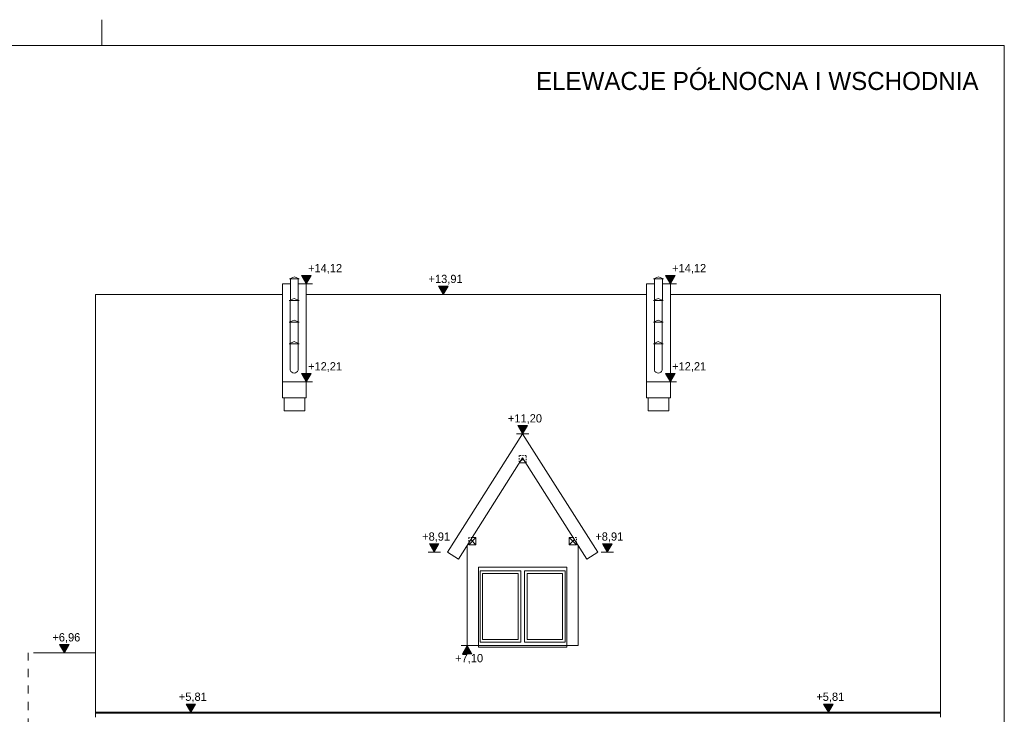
# Model space of a CAD drawing. Extents: x -510370 to -355890, y -22547 to 182180.
# Tile 3 of 256: x -488712 to -469620, y -6560 to 6903. Entities that reach past the tile are written whole.
import ezdxf

# ---------------------------------------------------------------- set-up
doc = ezdxf.new("R2010")
doc.units = 0
doc.header["$MEASUREMENT"] = 0
doc.linetypes.add('Hidden Line', pattern=[50, 25, -25])
doc.linetypes.add('Przerywana', pattern=[320, 160, -160])
for name, color, linetype, lineweight in [('Arch opisy_Nr_Pióra__21', 7, 'Continuous', 9), ('ARCH TABELA_Nr_Pióra__21', 7, 'Continuous', 9), ('INWENT DACH_Nr_Pióra__21', 7, 'Continuous', 9), ('INWENT KONST. DREWNIANA_Nr_Pióra__21', 7, 'Continuous', 9), ('INWENT OPISY_Nr_Pióra__21', 7, 'Continuous', 9), ('INWENT RURY SPUSTOWE_Nr_Pióra__21', 7, 'Continuous', 9), ('INWENT WYMIARY_Nr_Pióra__21', 7, 'Continuous', 9), ('INWENT. OKNA_Nr_Pióra__5', 7, 'Continuous', 13), ('INWENT.ŚCIANY_Nr_Pióra__21', 7, 'Continuous', 9), ('Istniejące kominy_Nr_Pióra__21', 7, 'Continuous', 9)]:
    doc.layers.add(name, color=color, linetype=linetype, lineweight=lineweight)
doc.layers.add('INWENT WYMIARY', color=7, linetype='Continuous')
doc.styles.add('GENERATED_STYLE_1', font='txt')
doc.styles.add('GENERATED_STYLE_6', font='txt')

# ---------------------------------------------------------------- blocks, each defined once
blk = doc.blocks.new('Wymiary_42', base_point=(-473031, -6521))
at = {"layer": 'INWENT WYMIARY_Nr_Pióra__21', "linetype": 'Continuous'}
blk.add_hatch(color=256, dxfattribs=at).paths.add_polyline_path([(-473031, -6521), (-473124, -6361), (-472938, -6361)], flags=0)
for p, q in [((-473031, -6521), (-473124, -6361)), ((-473124, -6361), (-472938, -6361)), ((-472938, -6361), (-473031, -6521)), ((-473031, -6521), (-473151, -6521)), ((-473031, -6521), (-472911, -6521))]:
    blk.add_line(p, q, dxfattribs=at)
at = {"layer": 'INWENT WYMIARY_Nr_Pióra__21', "insert": (-473265, -6329), "char_height": 160, "attachment_point": 7, "style": 'GENERATED_STYLE_1'}
blk.add_mtext('{+5,81}', dxfattribs=at)
blk = doc.blocks.new('Wymiary_46', base_point=(-480499, 1577))
at = {"layer": 'INWENT WYMIARY_Nr_Pióra__21', "linetype": 'Continuous'}
blk.add_hatch(color=256, dxfattribs=at).paths.add_polyline_path([(-480499, 1577), (-480592, 1737), (-480406, 1737)], flags=0)
for p, q in [((-480499, 1577), (-480592, 1737)), ((-480592, 1737), (-480406, 1737)), ((-480406, 1737), (-480499, 1577)), ((-480499, 1577), (-480619, 1577)), ((-480499, 1577), (-480379, 1577))]:
    blk.add_line(p, q, dxfattribs=at)
at = {"layer": 'INWENT WYMIARY_Nr_Pióra__21', "insert": (-480784, 1769), "char_height": 160, "attachment_point": 7, "style": 'GENERATED_STYLE_1'}
blk.add_mtext('{+13,91}', dxfattribs=at)
blk = doc.blocks.new('Wymiary_47', base_point=(-478960, -1126))
at = {"layer": 'INWENT WYMIARY_Nr_Pióra__21', "linetype": 'Continuous'}
blk.add_hatch(color=256, dxfattribs=at).paths.add_polyline_path([(-478960, -1126), (-479053, -966), (-478867, -966)], flags=0)
for p, q in [((-478960, -1126), (-479080, -1126)), ((-478960, -1126), (-479053, -966)), ((-479053, -966), (-478867, -966)), ((-478867, -966), (-478960, -1126)), ((-478960, -1126), (-478840, -1126))]:
    blk.add_line(p, q, dxfattribs=at)
at = {"layer": 'INWENT WYMIARY_Nr_Pióra__21', "insert": (-479245, -934), "char_height": 160, "attachment_point": 7, "style": 'GENERATED_STYLE_1'}
blk.add_mtext('{+11,20}', dxfattribs=at)
blk = doc.blocks.new('Wymiary_49', base_point=(-477318, -3416))
at = {"layer": 'INWENT WYMIARY_Nr_Pióra__21', "linetype": 'Continuous'}
blk.add_hatch(color=256, dxfattribs=at).paths.add_polyline_path([(-477318, -3416), (-477411, -3256), (-477225, -3256)], flags=0)
for p, q in [((-477318, -3416), (-477438, -3416)), ((-477318, -3416), (-477411, -3256)), ((-477411, -3256), (-477225, -3256)), ((-477225, -3256), (-477318, -3416)), ((-477318, -3416), (-477198, -3416))]:
    blk.add_line(p, q, dxfattribs=at)
at = {"layer": 'INWENT WYMIARY_Nr_Pióra__21', "insert": (-477551, -3224), "char_height": 160, "attachment_point": 7, "style": 'GENERATED_STYLE_1'}
blk.add_mtext('{+8,91}', dxfattribs=at)
blk = doc.blocks.new('Wymiary_50', base_point=(-480675, -3416))
at = {"layer": 'INWENT WYMIARY_Nr_Pióra__21', "linetype": 'Continuous'}
blk.add_hatch(color=256, dxfattribs=at).paths.add_polyline_path([(-480675, -3416), (-480767, -3256), (-480582, -3256)], flags=0)
for p, q in [((-480675, -3416), (-480795, -3416)), ((-480675, -3416), (-480767, -3256)), ((-480767, -3256), (-480582, -3256)), ((-480582, -3256), (-480675, -3416)), ((-480675, -3416), (-480555, -3416))]:
    blk.add_line(p, q, dxfattribs=at)
at = {"layer": 'INWENT WYMIARY_Nr_Pióra__21', "insert": (-480908, -3224), "char_height": 160, "attachment_point": 7, "style": 'GENERATED_STYLE_1'}
blk.add_mtext('{+8,91}', dxfattribs=at)
blk = doc.blocks.new('Wymiary_96', base_point=(-485393, -6521))
at = {"layer": 'INWENT WYMIARY_Nr_Pióra__21', "linetype": 'Continuous'}
blk.add_hatch(color=256, dxfattribs=at).paths.add_polyline_path([(-485393, -6521), (-485486, -6361), (-485300, -6361)], flags=0)
for p, q in [((-485393, -6521), (-485486, -6361)), ((-485486, -6361), (-485300, -6361)), ((-485300, -6361), (-485393, -6521)), ((-485393, -6521), (-485513, -6521)), ((-485393, -6521), (-485273, -6521))]:
    blk.add_line(p, q, dxfattribs=at)
at = {"layer": 'INWENT WYMIARY_Nr_Pióra__21', "insert": (-485626, -6329), "char_height": 160, "attachment_point": 7, "style": 'GENERATED_STYLE_1'}
blk.add_mtext('{+5,81}', dxfattribs=at)
blk = doc.blocks.new('Wymiary_97', base_point=(-487845, -5370))
at = {"layer": 'INWENT WYMIARY_Nr_Pióra__21', "linetype": 'Continuous'}
blk.add_hatch(color=256, dxfattribs=at).paths.add_polyline_path([(-487845, -5370), (-487938, -5210), (-487752, -5210)], flags=0)
for p, q in [((-487845, -5370), (-487938, -5210)), ((-487938, -5210), (-487752, -5210)), ((-487752, -5210), (-487845, -5370)), ((-487845, -5370), (-487965, -5370)), ((-487845, -5370), (-487725, -5370))]:
    blk.add_line(p, q, dxfattribs=at)
at = {"layer": 'INWENT WYMIARY_Nr_Pióra__21', "insert": (-488078, -5178), "char_height": 160, "attachment_point": 7, "style": 'GENERATED_STYLE_1'}
blk.add_mtext('{+6,96}', dxfattribs=at)
blk = doc.blocks.new('Wymiary_100', base_point=(-480035, -5230))
at = {"layer": 'INWENT WYMIARY_Nr_Pióra__21', "linetype": 'Continuous'}
blk.add_hatch(color=256, dxfattribs=at).paths.add_polyline_path([(-480035, -5230), (-480128, -5390), (-479942, -5390)], flags=0)
for p, q in [((-480035, -5230), (-480155, -5230)), ((-480035, -5230), (-480128, -5390)), ((-480035, -5230), (-479915, -5230)), ((-479942, -5390), (-480035, -5230)), ((-480128, -5390), (-479942, -5390))]:
    blk.add_line(p, q, dxfattribs=at)
at = {"layer": 'INWENT WYMIARY_Nr_Pióra__21', "insert": (-480268, -5582), "char_height": 160, "attachment_point": 7, "style": 'GENERATED_STYLE_1'}
blk.add_mtext('{+7,10}', dxfattribs=at)
blk = doc.blocks.new('Wymiary_103', base_point=(-483155, 1786))
at = {"layer": 'INWENT WYMIARY_Nr_Pióra__21', "linetype": 'Continuous'}
blk.add_hatch(color=256, dxfattribs=at).paths.add_polyline_path([(-483155, 1786), (-483248, 1946), (-483062, 1946)], flags=0)
for p, q in [((-483155, 1786), (-483248, 1946)), ((-483248, 1946), (-483062, 1946)), ((-483062, 1946), (-483155, 1786)), ((-483155, 1786), (-483275, 1786)), ((-483155, 1786), (-483035, 1786))]:
    blk.add_line(p, q, dxfattribs=at)
at = {"layer": 'INWENT WYMIARY_Nr_Pióra__21', "insert": (-483121, 1978), "char_height": 160, "attachment_point": 7, "style": 'GENERATED_STYLE_1'}
blk.add_mtext('{+14,12}', dxfattribs=at)
blk = doc.blocks.new('Wymiary_104', base_point=(-476095, 1786))
at = {"layer": 'INWENT WYMIARY_Nr_Pióra__21', "linetype": 'Continuous'}
blk.add_hatch(color=256, dxfattribs=at).paths.add_polyline_path([(-476095, 1786), (-476188, 1946), (-476002, 1946)], flags=0)
for p, q in [((-476095, 1786), (-476188, 1946)), ((-476188, 1946), (-476002, 1946)), ((-476002, 1946), (-476095, 1786)), ((-476095, 1786), (-476215, 1786)), ((-476095, 1786), (-475975, 1786))]:
    blk.add_line(p, q, dxfattribs=at)
at = {"layer": 'INWENT WYMIARY_Nr_Pióra__21', "insert": (-476061, 1978), "char_height": 160, "attachment_point": 7, "style": 'GENERATED_STYLE_1'}
blk.add_mtext('{+14,12}', dxfattribs=at)
blk = doc.blocks.new('Wymiary_105', base_point=(-483155, -117))
at = {"layer": 'INWENT WYMIARY_Nr_Pióra__21', "linetype": 'Continuous'}
blk.add_hatch(color=256, dxfattribs=at).paths.add_polyline_path([(-483155, -117), (-483248, 43), (-483062, 43)], flags=0)
for p, q in [((-483155, -117), (-483248, 43)), ((-483248, 43), (-483062, 43)), ((-483062, 43), (-483155, -117)), ((-483155, -117), (-483275, -117)), ((-483155, -117), (-483035, -117))]:
    blk.add_line(p, q, dxfattribs=at)
at = {"layer": 'INWENT WYMIARY_Nr_Pióra__21', "insert": (-483121, 75), "char_height": 160, "attachment_point": 7, "style": 'GENERATED_STYLE_1'}
blk.add_mtext('{+12,21}', dxfattribs=at)
blk = doc.blocks.new('Wymiary_106', base_point=(-476095, -117))
at = {"layer": 'INWENT WYMIARY_Nr_Pióra__21', "linetype": 'Continuous'}
blk.add_hatch(color=256, dxfattribs=at).paths.add_polyline_path([(-476095, -117), (-476188, 43), (-476002, 43)], flags=0)
for p, q in [((-476095, -117), (-476188, 43)), ((-476188, 43), (-476002, 43)), ((-476002, 43), (-476095, -117)), ((-476095, -117), (-476215, -117)), ((-476095, -117), (-475975, -117))]:
    blk.add_line(p, q, dxfattribs=at)
at = {"layer": 'INWENT WYMIARY_Nr_Pióra__21', "insert": (-476061, 75), "char_height": 160, "attachment_point": 7, "style": 'GENERATED_STYLE_1'}
blk.add_mtext('{+12,21}', dxfattribs=at)

msp = doc.modelspace()

# ---------------------------------------------------------------- linework, layer by layer
at = {"layer": 'ARCH TABELA_Nr_Pióra__21', "linetype": 'Continuous'}
for p, q in [((-487119.9, 6402.6), (-487119.9, 6902.6)), ((-487119.9, 6402.6), (-487119.9, 6902.6)), ((-510369.9, 6402.6), (-469619.9, 6402.6)), ((-469619.9, 6402.6), (-469619.9, -22047.4))]:
    msp.add_line(p, q, dxfattribs=at)
at = {"layer": 'INWENT DACH_Nr_Pióra__21', "linetype": 'Continuous'}
for p, q in [((-483614.9, 1785.5), (-483614.9, -425.2)), ((-483614.9, 1785.5), (-483459.9, 1785.5)), ((-483309.9, 1785.5), (-483154.9, 1785.5)), ((-483154.9, 1785.5), (-483154.9, -425.2)), ((-476554.9, 1785.5), (-476554.9, -425.2)), ((-476554.9, 1785.5), (-476399.9, 1785.5)), ((-476249.9, 1785.5), (-476094.9, 1785.5)), ((-476094.9, 1785.5), (-476094.9, -425.2)), ((-487244.9, -6612.5), (-487244.9, 1576.7)), ((-487244.9, 1576.7), (-483614.9, 1576.7)), ((-483154.9, 1576.7), (-476554.9, 1576.7)), ((-476094.9, 1576.7), (-470854.9, 1576.7)), ((-470854.9, 1576.7), (-470854.9, -6612.5)), ((-483614.9, -117.1), (-483154.9, -117.1)), ((-476554.9, -117.1), (-476094.9, -117.1)), ((-483614.9, -425.2), (-483154.9, -425.2)), ((-483584.9, -425.2), (-483584.9, -679.5)), ((-483184.9, -425.2), (-483184.9, -679.5)), ((-476554.9, -425.2), (-476094.9, -425.2)), ((-476524.9, -425.2), (-476524.9, -679.5)), ((-476124.9, -425.2), (-476124.9, -679.5)), ((-483584.9, -679.5), (-483184.9, -679.5)), ((-476524.9, -679.5), (-476124.9, -679.5)), ((-480416.7, -3416.5), (-478959.9, -1125.5)), ((-477503.2, -3416.5), (-478959.9, -1125.5)), ((-480205.8, -3550.6), (-478959.9, -1591.4)), ((-477714.1, -3550.6), (-478959.9, -1591.4)), ((-480205.8, -3550.6), (-480416.7, -3416.5)), ((-477714.1, -3550.6), (-477503.2, -3416.5)), ((-488444.9, -5369.6), (-487244.9, -5369.6)), ((-487244.9, -6521.2), (-470854.9, -6521.2))]:
    msp.add_line(p, q, dxfattribs=at)
at = {"layer": 'INWENT KONST. DREWNIANA_Nr_Pióra__21', "linetype": 'Hidden Line'}
for p, q in [((-479029.9, -1544.6), (-479029.9, -1684.6)), ((-478889.9, -1544.6), (-479029.9, -1544.6)), ((-478889.9, -1684.6), (-478889.9, -1544.6)), ((-480004.9, -3134.6), (-480004.9, -3234.8)), ((-479941.2, -3134.6), (-480004.9, -3134.6)), ((-477914.9, -3134.6), (-477978.6, -3134.6)), ((-477914.9, -3234.8), (-477914.9, -3134.6))]:
    msp.add_line(p, q, dxfattribs=at)
at = {"layer": 'INWENT KONST. DREWNIANA_Nr_Pióra__21', "linetype": 'Continuous'}
for p, q in [((-479029.9, -1684.6), (-479019.2, -1684.6)), ((-479019.2, -1684.6), (-478900.7, -1684.6)), ((-479000.4, -1655.1), (-478950.9, -1605.6)), ((-478919.5, -1655.1), (-478969, -1605.6)), ((-478900.7, -1684.6), (-478889.9, -1684.6)), ((-480004.9, -3274.6), (-479864.9, -3134.6)), ((-480004.9, -3234.8), (-480004.9, -3274.6)), ((-479864.9, -3274.6), (-479966, -3173.6)), ((-479864.9, -3134.6), (-479941.2, -3134.6)), ((-479864.9, -3274.6), (-479864.9, -3134.6)), ((-478054.9, -3134.6), (-478054.9, -3274.6)), ((-477914.9, -3274.6), (-478054.9, -3134.6)), ((-477978.6, -3134.6), (-478054.9, -3134.6)), ((-478054.9, -3274.6), (-477953.9, -3173.6)), ((-477914.9, -3274.6), (-477914.9, -3234.8)), ((-480004.9, -3274.6), (-479864.9, -3274.6)), ((-478054.9, -3274.6), (-477914.9, -3274.6))]:
    msp.add_line(p, q, dxfattribs=at)
at = {"layer": 'INWENT OPISY_Nr_Pióra__21', "linetype": 'Przerywana'}
msp.add_line((-488550.5, -13199.4), (-488550.5, -5369.6), dxfattribs=at)
at = {"layer": 'INWENT RURY SPUSTOWE_Nr_Pióra__21', "linetype": 'Continuous'}
msp.add_line((-487244.9, -6537.5), (-470854.9, -6537.5), dxfattribs=at)
at = {"layer": 'INWENT. OKNA_Nr_Pióra__5', "linetype": 'Continuous'}
for p, q in [((-479784.9, -3779.6), (-478994.9, -3779.6)), ((-479784.9, -3779.6), (-479784.9, -5159.6)), ((-478994.9, -5159.6), (-478994.9, -3779.6)), ((-478924.9, -5159.6), (-478924.9, -3779.6)), ((-478924.9, -3779.6), (-478134.9, -3779.6)), ((-478134.9, -3779.6), (-478134.9, -5159.6)), ((-479734.9, -3829.6), (-479734.9, -5109.6)), ((-479734.9, -3829.6), (-479044.9, -3829.6)), ((-479044.9, -5109.6), (-479044.9, -3829.6)), ((-478874.9, -5109.6), (-478874.9, -3829.6)), ((-478874.9, -3829.6), (-478184.9, -3829.6)), ((-478184.9, -3829.6), (-478184.9, -5109.6)), ((-479734.9, -5109.6), (-479044.9, -5109.6)), ((-478874.9, -5109.6), (-478184.9, -5109.6)), ((-479784.9, -5159.6), (-478994.9, -5159.6)), ((-478924.9, -5159.6), (-478134.9, -5159.6))]:
    msp.add_line(p, q, dxfattribs=at)
at = {"layer": 'INWENT.ŚCIANY_Nr_Pióra__21', "linetype": 'Continuous'}
for p, q in [((-480034.9, -3282), (-480034.9, -5229.6)), ((-477884.9, -5229.6), (-477884.9, -3282)), ((-479814.9, -3709.6), (-478104.9, -3709.6)), ((-479814.9, -3709.6), (-479814.9, -5259.6)), ((-478104.9, -3709.6), (-478104.9, -5259.6)), ((-480034.9, -5229.6), (-479814.9, -5229.6)), ((-479814.9, -5229.6), (-478104.9, -5229.6)), ((-479814.9, -5259.6), (-478104.9, -5259.6)), ((-478104.9, -5229.6), (-477884.9, -5229.6))]:
    msp.add_line(p, q, dxfattribs=at)
at = {"layer": 'Istniejące kominy_Nr_Pióra__21', "linetype": 'Continuous'}
for p, q in [((-483479.9, 1878.5), (-483384.9, 1918.5)), ((-483289.9, 1878.5), (-483384.9, 1918.5)), ((-476419.9, 1878.5), (-476324.9, 1918.5)), ((-476229.9, 1878.5), (-476324.9, 1918.5)), ((-483289.9, 1878.5), (-483479.9, 1878.5)), ((-483459.9, 1470.2), (-483459.9, 1878.5)), ((-483309.9, 1466.3), (-483309.9, 1878.5)), ((-476229.9, 1878.5), (-476419.9, 1878.5)), ((-476399.9, 1470.2), (-476399.9, 1878.5)), ((-476249.9, 1466.3), (-476249.9, 1878.5)), ((-483484.6, 1459.9), (-483389.6, 1499.9)), ((-483294.6, 1459.9), (-483484.6, 1459.9)), ((-483464.6, 1049.6), (-483464.6, 1459.9)), ((-483294.6, 1459.9), (-483389.6, 1499.9)), ((-483314.6, 1049.6), (-483314.6, 1459.9)), ((-476424.6, 1459.9), (-476329.6, 1499.9)), ((-476234.6, 1459.9), (-476424.6, 1459.9)), ((-476404.6, 1049.6), (-476404.6, 1459.9)), ((-476234.6, 1459.9), (-476329.6, 1499.9)), ((-476254.6, 1049.6), (-476254.6, 1459.9)), ((-483484.6, 1041.2), (-483389.6, 1081.2)), ((-483294.6, 1041.2), (-483484.6, 1041.2)), ((-483464.6, 630.9), (-483464.6, 1041.2)), ((-483294.6, 1041.2), (-483389.6, 1081.2)), ((-483314.6, 630.9), (-483314.6, 1041.2)), ((-476424.6, 1041.2), (-476329.6, 1081.2)), ((-476234.6, 1041.2), (-476424.6, 1041.2)), ((-476404.6, 630.9), (-476404.6, 1041.2)), ((-476234.6, 1041.2), (-476329.6, 1081.2)), ((-476254.6, 630.9), (-476254.6, 1041.2)), ((-483484.6, 622.5), (-483389.6, 662.5)), ((-483294.6, 622.5), (-483484.6, 622.5)), ((-483464.6, 108.3), (-483464.6, 622.5)), ((-483294.6, 622.5), (-483389.6, 662.5)), ((-483314.6, 108.3), (-483314.6, 622.5)), ((-476424.6, 622.5), (-476329.6, 662.5)), ((-476234.6, 622.5), (-476424.6, 622.5)), ((-476404.6, 108.3), (-476404.6, 622.5)), ((-476234.6, 622.5), (-476329.6, 662.5)), ((-476254.6, 108.3), (-476254.6, 622.5))]:
    msp.add_line(p, q, dxfattribs=at)
for centre in [(-483389.6, 132), (-476329.6, 132)]:
    msp.add_arc(centre, 78.6, 197.49232, 342.50768, dxfattribs=at)

# ---------------------------------------------------------------- block references
at = {"layer": 'INWENT WYMIARY', "linetype": 'Continuous'}
for name, p in [('Wymiary_103', (-483154.9, 1785.5)), ('Wymiary_104', (-476094.9, 1785.5)), ('Wymiary_46', (-480499.1, 1576.7)), ('Wymiary_105', (-483154.9, -117.1)), ('Wymiary_106', (-476094.9, -117.1)), ('Wymiary_47', (-478959.9, -1125.5)), ('Wymiary_50', (-480674.6, -3416.5)), ('Wymiary_49', (-477317.7, -3416.5)), ('Wymiary_97', (-487844.9, -5369.6)), ('Wymiary_100', (-480034.9, -5229.6)), ('Wymiary_96', (-485393, -6521.2)), ('Wymiary_42', (-473031.2, -6521.2))]:
    msp.add_blockref(name, p, dxfattribs=at)

# ---------------------------------------------------------------- texts
at = {"layer": 'Arch opisy_Nr_Pióra__21', "linetype": 'Continuous', "insert": (-470119.9, 5890.3), "char_height": 350, "attachment_point": 3, "style": 'GENERATED_STYLE_6'}
msp.add_mtext('{ELEWACJE PÓŁNOCNA I WSCHODNIA}', dxfattribs=at)

doc.saveas('drawing.dxf')
